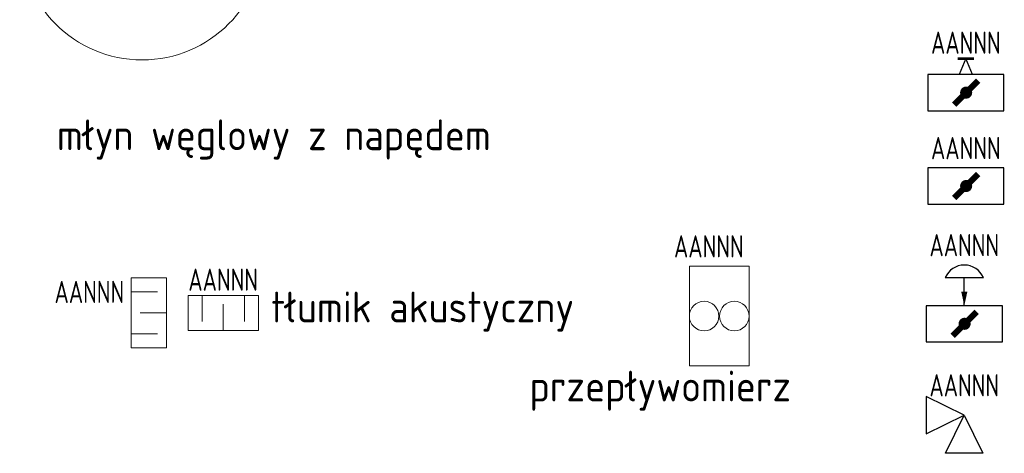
# Model space of a CAD drawing. Header units: millimetres. Extents: x 472 to 1299, y 510 to 798.
# Tile 11 of 69: x 530 to 610, y 607 to 642. Entities that reach past the tile are written whole.
import ezdxf
from ezdxf.enums import TextEntityAlignment as Align

# ---------------------------------------------------------------- set-up
doc = ezdxf.new("R2010")
doc.units = ezdxf.units.MM
doc.header["$LTSCALE"] = 4
for name, color, linetype, lineweight in [('AKPiA', 7, 'Continuous', 0), ('CIENKA', 7, 'Continuous', 0), ('KKS_1', 7, 'Continuous', 5)]:
    doc.layers.add(name, color=color, linetype=linetype, lineweight=lineweight)
for name, color, linetype in [('ARMATURA', 7, 'Continuous'), ('OPISY', 7, 'Continuous'), ('SYM_ARMA', 6, 'Continuous')]:
    doc.layers.add(name, color=color, linetype=linetype)
doc.styles.add('ROMAND', font='romand')
doc.styles.get("Standard").update_dxf_attribs({"font": 'ISOCP.SHX'})

# ---------------------------------------------------------------- blocks, each defined once
blk = doc.blocks.new('KLAPA REG RĘCZNA')
at = {"linetype": 'Continuous', "const_width": 0.2}
blk.add_lwpolyline([(2.44, 2.759), (3.756, 2.759)], dxfattribs=at)
for points in [[(3.098, 2.759), (2.55, 1.47)], [(3.648, 1.47), (3.098, 2.759)]]:
    blk.add_lwpolyline(points)
blk.add_lwpolyline([(6.196, -1.47), (6.196, 1.47), (0, 1.47), (0, -1.47)], close=True)
at = {"const_width": 0.49}
blk.add_lwpolyline([(2.143, -0.98), (4.103, 0.98)], dxfattribs=at)
at = {"const_width": 0.488}
blk.add_lwpolyline([(3.369, 0, 1), (2.876, 0, 1)], format="xyb", close=True, dxfattribs=at)
at = {"layer": 'KKS_1', "color": 7, "width": 0.8}
blk.add_attdef('KKS_1_KONIEC', text='', height=1.8, dxfattribs=at).set_placement((3.098, 3.151), align=Align.CENTER)
at = {"layer": 'KKS_1', "color": 7, "width": 0.8, "flags": 1}
for tag, p, height in [('OPIS', (-3.242, 0.651), 1.5), ('KKS_1_PEŁNY', (-3.255, -4.461), 2.5)]:
    blk.add_attdef(tag, p, '', height=height, dxfattribs=at)
blk = doc.blocks.new('KO_R')
blk.add_lwpolyline([(6.196, -1.47), (6.196, 1.47), (0, 1.47), (0, -1.47)], close=True)
at = {"const_width": 0.49}
blk.add_lwpolyline([(2.143, -0.98), (4.103, 0.98)], dxfattribs=at)
at = {"const_width": 0.488}
blk.add_lwpolyline([(3.369, 0, 1), (2.876, 0, 1)], format="xyb", close=True, dxfattribs=at)
at = {"layer": 'KKS_1', "color": 7, "width": 0.8}
blk.add_attdef('KKS_1_KONIEC', text='', height=1.8, dxfattribs=at).set_placement((3.098, 2.177), align=Align.CENTER)
at = {"layer": 'KKS_1', "color": 7, "width": 0.8, "flags": 1}
for tag, p, height in [('OPIS', (-3.242, -0.323), 1.5), ('KKS_1_PEŁNY', (-3.255, -4.461), 2.5)]:
    blk.add_attdef(tag, p, '', height=height, dxfattribs=at)
blk = doc.blocks.new('KLAPA ODC PNEUM')
blk.add_lwpolyline([(6.196, -1.47), (6.196, 1.47), (0, 1.47), (0, -1.47)], close=True)
at = {"const_width": 0.49}
blk.add_lwpolyline([(2.143, -0.98), (4.103, 0.98)], dxfattribs=at)
at = {"const_width": 0.488}
blk.add_lwpolyline([(3.369, 0, 1), (2.876, 0, 1)], format="xyb", close=True, dxfattribs=at)
at = {"layer": 'ARMATURA', "linetype": 'Continuous'}
for p, q in [((1.55, 3.75), (4.646, 3.75)), ((3.098, 1.47), (3.098, 3.75))]:
    blk.add_line(p, q, dxfattribs=at)
blk.add_lwpolyline([(3.098, 1.47, 0, 0.5, 0), (3.098, 2.61, 2, 2, 0)], format="xyseb", dxfattribs=at)
blk.add_arc((3.098, 3.086), 1.684, 23.22895, 156.77105, dxfattribs=at)
at = {"layer": 'KKS_1', "color": 7, "width": 0.8}
blk.add_attdef('KKS_1_KONIEC', text='', height=1.8, dxfattribs=at).set_placement((3.098, 5.486), align=Align.CENTER)
at = {"layer": 'KKS_1', "color": 7, "width": 0.8, "flags": 1}
for tag, p, height in [('OPIS', (-3.242, 0.651), 1.5), ('KKS_1_PEŁNY', (-3.255, -4.461), 2.5)]:
    blk.add_attdef(tag, p, '', height=height, dxfattribs=at)
blk = doc.blocks.new('ZAWOR KATOWY')
at = {"linetype": 'Continuous'}
for p, q in [((0, 0), (-3.096, 1.52)), ((-3.096, 1.52), (-3.096, -1.52)), ((-3.096, -1.52), (0, 0)), ((-1.52, -3.096), (0, 0)), ((0, 0), (1.52, -3.096)), ((1.52, -3.096), (-1.52, -3.096))]:
    blk.add_line(p, q, dxfattribs=at)
at = {"layer": 'KKS_1', "color": 7, "width": 0.8}
blk.add_attdef('KKS_1_KONIEC', text='', height=1.8, dxfattribs=at).set_placement((0, 1.526), align=Align.CENTER)
at = {"layer": 'KKS_1', "color": 7, "width": 0.8, "flags": 1}
for tag, p, height in [('OPIS', (-6.34, -0.974), 1.5), ('KKS_1_PEŁNY', (-6.354, -6.087), 2.5)]:
    blk.add_attdef(tag, p, '', height=height, dxfattribs=at)
blk = doc.blocks.new('PRZEPŁYWOMIERZ')
at = {"layer": 'CIENKA'}
blk.add_lwpolyline([(4.854, -4.042), (4.854, 4.042), (0, 4.042), (0, -4.042)], close=True, dxfattribs=at)
for centre in [(1.199, 0), (3.655, 0)]:
    blk.add_circle(centre, 1.199, dxfattribs=at)
at = {"layer": 'KKS_1', "color": 7, "width": 0.8, "flags": 1}
for tag, p, height in [('KKS_1_PEŁNY', (-1.249, 8.76), 2.5), ('OPIS', (-1.236, 2.26), 1.5)]:
    blk.add_attdef(tag, p, '', height=height, dxfattribs=at)
at = {"layer": 'KKS_1', "color": 7, "width": 0.8}
blk.add_attdef('KKS_1_KONIEC', (-1.249, 4.76), '', height=1.8, dxfattribs=at)
blk = doc.blocks.new('NAPĘD')
blk.add_circle((0, 1.161), 1.161)
at = {"style": 'ROMAND'}
blk.add_text('M', height=1, dxfattribs=at).set_placement((-0.562, 0.7))
at = {"layer": 'SYM_ARMA', "linetype": 'Continuous', "style": 'ROMAND', "flags": 1}
for tag, p in [('BLOK', (-0.173, 1.703)), ('OPIS', (-0.459, 1.113))]:
    blk.add_attdef(tag, text='', height=0.2, dxfattribs=at).set_placement(p, align=Align.RIGHT)
at = {"layer": 'SYM_ARMA', "color": 6, "linetype": 'Continuous', "style": 'ROMAND'}
blk.add_attdef('KKS', (0.051, 1.686), '', height=0.2, dxfattribs=at)
at = {"layer": 'SYM_ARMA', "linetype": 'Continuous', "style": 'ROMAND', "flags": 1}
blk.add_attdef('A/U/P/Z', (-0.745, 0.421), '', height=0.2, dxfattribs=at)
at = {"layer": 'SYM_ARMA', "color": 6, "linetype": 'Continuous', "style": 'ROMAND', "flags": 1}
blk.add_attdef('NUMER', (0.224, -0.509), '', height=0.5, dxfattribs=at)
blk = doc.blocks.new('OBROT_PODGRZ_POW_L')
blk.add_line((0, 11.73), (0, 9.417))
for points in [[(9.445, -3.657), (0, 0), (-9.439, -3.685)], [(9.305, -4.02), (0.001, -0.418), (-9.308, -4.052)]]:
    blk.add_lwpolyline(points)
blk.add_circle((0, -0.534), 9.951)
at = {"xscale": 1.599999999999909, "yscale": 1.600000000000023, "zscale": 1.6}
blk.add_blockref('NAPĘD', (0, 11.73), dxfattribs=at)
at = {"layer": 'KKS_1', "color": 7, "width": 0.8}
for tag, p in [('KKS_1_POCZ', (0, 5.286)), ('KKS_1_KONIEC', (0, 2.601))]:
    blk.add_attdef(tag, text='', height=1.8, dxfattribs=at).set_placement(p, align=Align.CENTER)
at = {"layer": 'KKS_1', "color": 7, "width": 0.8, "flags": 1}
blk.add_attdef('KKS_1_PEŁNY', text='', height=2.5, dxfattribs=at).set_placement((-0.024, -1.052), align=Align.CENTER)
blk.add_attdef('OPIS', (-9.239, -3.552), '', height=1.5, dxfattribs=at)
blk = doc.blocks.new('TŁUMIK AKUSTYCZNY')
for p, q in [((-1.425, 4.56), (0.712, 4.56)), ((-0.712, 2.85), (1.425, 2.85)), ((-1.425, 1.14), (0.712, 1.14))]:
    blk.add_line(p, q)
blk.add_lwpolyline([(-1.425, 5.7), (-1.425, 0), (1.425, 0), (1.425, 5.7)], close=True)
at = {"layer": 'KKS_1', "color": 7, "width": 0.8}
blk.add_attdef('KKS_1_KONIEC', text='', height=1.8, dxfattribs=at).set_placement((-2.006, 3.644), align=Align.RIGHT)
at = {"layer": 'KKS_1', "color": 7, "width": 0.8, "flags": 1}
for tag, p, height in [('OPIS', (-4.924, 3.388), 1.5), ('KKS_1_PEŁNY', (-5.127, 0.165), 2.5)]:
    blk.add_attdef(tag, p, '', height=height, dxfattribs=at)
blk = doc.blocks.new('TŁUMIK AKUSTYCZNY POZ')
for p, q in [((1.14, 1.425), (1.14, -0.712)), ((4.56, 1.425), (4.56, -0.712)), ((2.85, 0.712), (2.85, -1.425))]:
    blk.add_line(p, q)
blk.add_lwpolyline([(5.7, 1.425), (0, 1.425), (0, -1.425), (5.7, -1.425)], close=True)
at = {"layer": 'KKS_1', "color": 7, "width": 0.8}
blk.add_attdef('KKS_1_KONIEC', text='', height=1.8, dxfattribs=at).set_placement((2.838, 1.794), align=Align.CENTER)
at = {"layer": 'KKS_1', "color": 7, "width": 0.8, "flags": 1}
for tag, p, height in [('OPIS', (-2.43, 0.182), 1.5), ('KKS_1_PEŁNY', (-2.634, -3.041), 2.5)]:
    blk.add_attdef(tag, p, '', height=height, dxfattribs=at)

msp = doc.modelspace()

# ---------------------------------------------------------------- block references
at = {"layer": 'AKPiA', "linetype": 'Continuous'}
msp.add_blockref('OBROT_PODGRZ_POW_L', (540.181, 649.484), dxfattribs=at).add_auto_attribs({'KKS_1_KONIEC': 'AANNN', 'KKS_1_POCZ': 'ANNNAAANN'})
at = {"layer": 'AKPiA'}
for name, p in [('TŁUMIK AKUSTYCZNY POZ', (543.933, 618.452)), ('TŁUMIK AKUSTYCZNY', (540.73, 615.61))]:
    msp.add_blockref(name, p, dxfattribs=at).add_auto_attribs({'KKS_1_KONIEC': 'AANNN'})
at = {"layer": 'ARMATURA'}
for name, p in [('KLAPA REG RĘCZNA', (604.053, 636.34)), ('KO_R', (604.053, 628.755)), ('PRZEPŁYWOMIERZ', (584.672, 618.192)), ('KLAPA ODC PNEUM', (603.927, 617.565)), ('ZAWOR KATOWY', (607.023, 610.146))]:
    msp.add_blockref(name, p, dxfattribs=at).add_auto_attribs({'KKS_1_KONIEC': 'AANNN'})

# ---------------------------------------------------------------- texts
at = {"layer": 'OPISY', "color": 7, "linetype": 'Continuous'}
for s, p in [('młyn węglowy z napędem', (533.253, 631.662)), ('tłumik akustyczny', (550.664, 617.681)), ('przepływomierz', (571.666, 611.259))]:
    msp.add_text(s, height=2.5, dxfattribs=at).set_placement(p)

doc.saveas('drawing.dxf')
